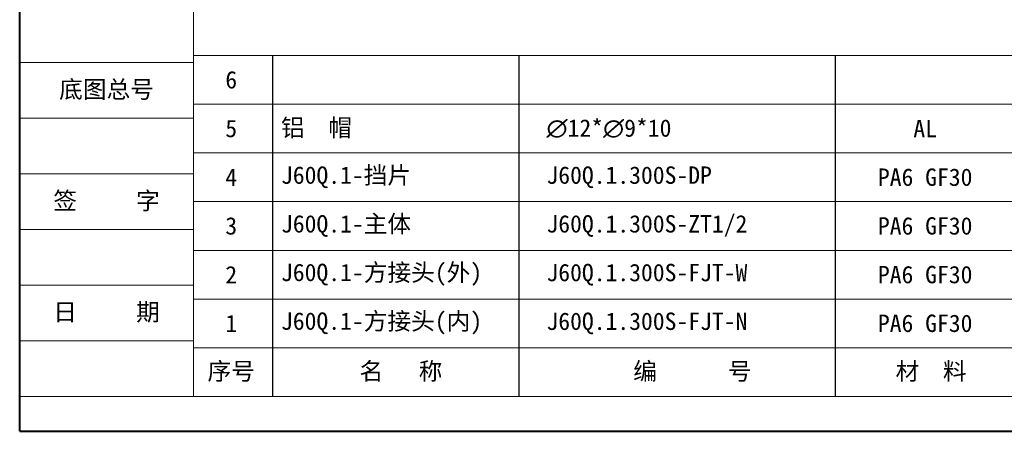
# Model space of a CAD drawing. Header units: millimetres. Extents: x -608 to 1473, y -502 to 956.
# Tile 1 of 52: x -608 to 88, y -502 to -212. Entities that reach past the tile are written whole.
import ezdxf

# ---------------------------------------------------------------- set-up
doc = ezdxf.new("R2010")
doc.units = ezdxf.units.MM
doc.linetypes.add('CENTER', pattern=[0.6, 0.375, -0.075, 0.075, -0.075])
doc.layers.add('标注线', color=7, linetype='Continuous', lineweight=15)
doc.styles.add('样式 3.5', font='仿宋_GB2312.ttf')
doc.styles.add('样式 6', font='仿宋_GB2312.ttf')

msp = doc.modelspace()

# ---------------------------------------------------------------- linework, layer by layer
at = {"color": 7, "lineweight": 40}
for q in [(-607.936, 955.824), (1454.266, -502.447)]:
    msp.add_line((-607.936, -502.447), q, dxfattribs=at)
at = {"color": 7, "lineweight": 13}
for q in [(-485.185, 931.274), (545.915, -477.897)]:
    msp.add_line((-485.185, -477.897), q, dxfattribs=at)
at = {"color": 7, "lineweight": 15}
for p, q in [((-607.936, -242.217), (-485.185, -242.217)), ((-485.185, -237.307), (329.801, -237.307)), ((-485.185, -271.677), (329.801, -271.677)), ((-607.936, -281.497), (-485.185, -281.497)), ((-485.185, -306.047), (329.801, -306.047)), ((-607.936, -320.777), (-485.185, -320.777)), ((-485.185, -340.417), (329.801, -340.417)), ((-607.936, -360.057), (-485.185, -360.057)), ((-485.185, -374.787), (329.801, -374.787)), ((-607.936, -399.337), (-485.185, -399.337)), ((-485.185, -409.157), (329.801, -409.157)), ((-607.936, -438.617), (-485.185, -438.617)), ((-485.185, -443.527), (545.915, -443.527)), ((-607.936, -477.897), (-485.185, -477.897))]:
    msp.add_line(p, q, dxfattribs=at)
at = {"color": 7}
for p, q in [((-429.283, -237.307), (-429.283, -477.897)), ((-255.311, -237.307), (-255.311, -477.897)), ((-31.519, -477.897), (-31.519, -237.307))]:
    msp.add_line(p, q, dxfattribs=at)

# ---------------------------------------------------------------- texts
at = {"color": 7, "linetype": 'CENTER', "lineweight": 18, "char_height": 12.27501, "width": 122.7501, "attachment_point": 5, "style": '样式 3.5'}
for s, insert in [('\\f宋体|b0|i0|c134|p2;底图总号', (-546.56, -261.857)), ('\\f宋体|b0|i0|c134|p2;签     字', (-546.56, -340.417)), ('\\f宋体|b0|i0|c134|p2;日     期', (-546.56, -418.977))]:
    msp.add_mtext(s, dxfattribs=dict(at, insert=insert))
at = {"layer": '标注线', "color": 7, "lineweight": 18, "style": '样式 6'}
for s, insert, char_height, width, attachment_point in [('{\\H1.389x;6}', (-458.44, -254.492), 8.83801, 58.92005, 5), ('{\\H1.389x;5}', (-458.44, -288.862), 8.83801, 58.92005, 5), ('{\\H1.389x;铝  帽}', (-423.278, -288.862), 8.83801, 220.92644, 4), ('{\\fISOCPEUR|b0|i0|c0|p34;\\H1.389x;∅\\fFangSong_GB2312|b0|i0|c134|p49;12*\\fISOCPEUR|b0|i0|c0|p34;∅\\fFangSong_GB2312|b0|i0|c134|p49;9*10}', (-235.681, -288.862), 8.838007, 169.88375, 4), ('{\\H1.389x;AL}', (31.947, -288.862), 8.83801, 69.59435, 5), ('{\\H1.389x;PA6 GF30}', (31.947, -323.232), 8.83801, 69.59435, 5), ('{\\H1.389x;4}', (-458.44, -323.232), 8.83801, 58.92005, 5), ('{\\H1.389x;J60Q.1-挡片}', (-423.278, -323.232), 8.83801, 220.92644, 4), ('{\\H1.389x;J60Q.1.300S-DP}', (-235.681, -323.232), 8.83801, 169.88375, 4), ('{\\H1.389x;PA6 GF30}', (31.947, -357.602), 8.83801, 69.59435, 5), ('{\\H1.389x;3}', (-458.44, -357.602), 8.83801, 58.92005, 5), ('{\\H1.389x;J60Q.1-主体}', (-423.278, -357.602), 8.83801, 170.03195, 4), ('{\\H1.389x;J60Q.1.300S-ZT1/2}', (-235.681, -357.602), 8.83801, 169.88375, 4), ('{\\H1.389x;PA6 GF30}', (31.947, -391.972), 8.83801, 69.59435, 5), ('{\\H1.389x;2}', (-458.44, -391.972), 8.83801, 58.92005, 5), ('{\\H1.389x;J60Q.1-方接头(外)}', (-423.278, -391.972), 8.83801, 220.92644, 4), ('{\\H1.389x;J60Q.1.300S-FJT-W}', (-235.681, -391.972), 8.83801, 169.88375, 4), ('{\\H1.389x;PA6 GF30}', (31.947, -426.342), 8.83801, 69.59435, 5), ('{\\H1.389x;1}', (-458.44, -426.342), 8.83801, 58.92005, 5), ('{\\H1.389x;J60Q.1-方接头(内)}', (-423.278, -426.342), 8.83801, 209.55903, 4), ('{\\H1.389x;J60Q.1.300S-FJT-N}', (-235.681, -426.342), 8.83801, 169.88375, 4), ('{\\H1.389x;序号}', (-458.44, -460.712), 8.83801, 58.92005, 5), ('{\\H1.389x;名   称}', (-338.51, -460.712), 8.83801, 117.54551, 5), ('{\\H1.389x;编      号}', (-132.586, -460.712), 8.83801, 169.88375, 5), ('{\\H1.389x; 材  料}', (31.947, -460.712), 8.83801, 69.59435, 5)]:
    msp.add_mtext(s, dxfattribs=dict(at, insert=insert, char_height=char_height, width=width, attachment_point=attachment_point))

doc.saveas('drawing.dxf')
